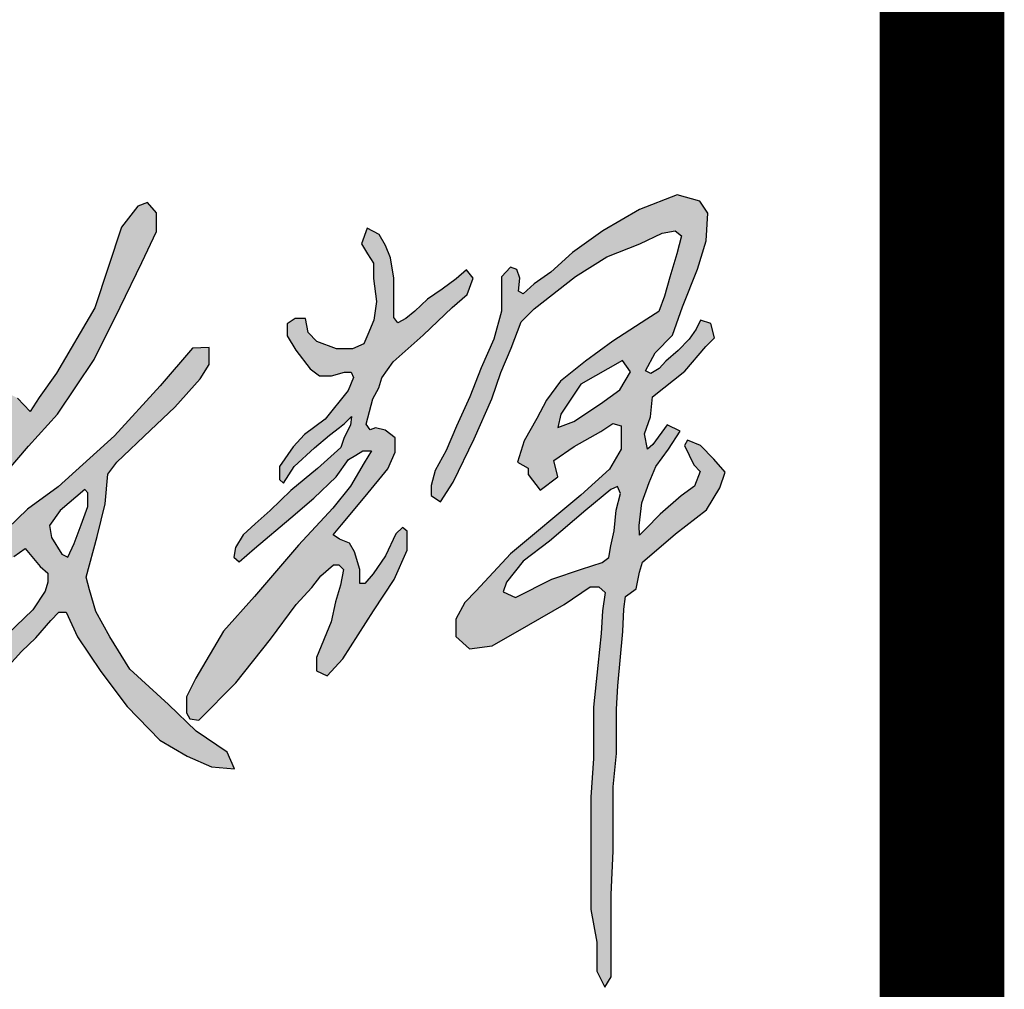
# Model space of a CAD drawing. Extents: x 499396 to 499732, y 3804753 to 3804872.
# Tile 16 of 41: x 499560.44 to 499562.02, y 3804777.58 to 3804779.13. Entities that reach past the tile are written whole.
import ezdxf

# ---------------------------------------------------------------- set-up
doc = ezdxf.new("R2010")
doc.units = 0
doc.layers.get('0').update_dxf_attribs({"linetype": 'CONTINUOUS'})
doc.layers.add('PUB_TITLE', color=4, linetype='CONTINUOUS')

# ---------------------------------------------------------------- blocks, each defined once
blk = doc.blocks.new('李敬辉')
h = blk.add_hatch(color=3)
h.paths.add_polyline_path([(3996.5, 949.9), (3919.8, 887.2), (3809.5, 793), (3729.9, 732.1), (3679.7, 668.6), (3669.6, 638.7), (3706.9, 622.2), (3817.5, 677.6), (3907.1, 707.5), (3970.1, 727.8), (3990.4, 742.7), (3996.3, 778.5), (4006, 824.1), (4011.9, 887.1), (4025.7, 937.2), (4016.7, 959.1)], flags=16)
h.paths.add_polyline_path([(4032, 1341.1), (3905.5, 1269.8), (3844.2, 1178.4), (3835.4, 1138.4), (3884.2, 1155.9), (3964.4, 1209.7), (4023.3, 1252.2), (4055.8, 1307.3)], flags=16)
h.paths.add_polyline_path([(3256.3, 1743.5), (3239.1, 1695.7), (3257.9, 1665.2), (3275.4, 1637), (3275.4, 1590.6), (3284.3, 1520.3), (3276.6, 1463.7), (3258.6, 1420.5), (3246.5, 1391.6), (3212.2, 1376.8), (3163.3, 1376.8), (3103.4, 1398.7), (3077.6, 1426.3), (3069.2, 1468.8), (3038.3, 1468.8), (3013.8, 1452.7), (3013.8, 1416), (3040.2, 1372.9), (3083, 1316.6), (3111.4, 1294.8), (3148.5, 1294.8), (3188, 1305.9), (3207.8, 1305.9), (3215.4, 1290.2), (3199.2, 1250.7), (3129, 1162.9), (3065.7, 1116.9), (3031.3, 1079.7), (2990.2, 1019.6), (2990.2, 980), (3002.5, 969.3), (3034.7, 1019.6), (3096.3, 1076.4), (3141.9, 1114.3), (3172.4, 1137.8), (3187.9, 1149.8), (3209.3, 1171.5), (3205.4, 1144.7), (3186.4, 1107.1), (3176.2, 1077.5), (3105.4, 1013.1), (3024.6, 946.4), (2961.7, 885.9), (2916.4, 845.5), (2879.9, 812.4), (2856.7, 773.9), (2851.3, 744.4), (2868, 729.6), (2913.9, 771), (3024.2, 863.9), (3095, 923.4), (3162.2, 988.1), (3199.8, 1041), (3221.7, 1053.5), (3242.8, 1066.7), (3269.9, 1066.7), (3247.3, 1030.3), (3206.2, 959.7), (3152.3, 892.8), (3048, 780.3), (2914.6, 624.9), (2820, 519.2), (2736.4, 377.1), (2707.5, 319.9), (2707.5, 271.6), (2718.3, 252.8), (2745.4, 249.2), (2858.1, 362.6), (2963.1, 494.8), (3040.7, 600.9), (3088, 652.1), (3116.2, 687.2), (3154.3, 721.3), (3169.9, 721.3), (3184.2, 707), (3175.2, 659.2), (3160, 608.6), (3147.2, 547.3), (3102.5, 439.3), (3102.5, 399.1), (3135.4, 384.2), (3182.1, 435.1), (3275.5, 581.1), (3338.1, 676.3), (3378.2, 765.6), (3378.2, 823.2), (3364, 834.1), (3343.1, 814.9), (3312.2, 748.1), (3274.6, 693.8), (3249.6, 663.8), (3233.7, 663.8), (3233.7, 706.9), (3217.9, 760.5), (3202.3, 787), (3172.4, 798.6), (3152.8, 811.7), (3179, 841.9), (3250.3, 928.9), (3319.2, 1012.8), (3341.3, 1063.1), (3341.3, 1107), (3311.2, 1129.8), (3281.9, 1136.6), (3265.6, 1130.9), (3253.7, 1147.7), (3273.4, 1224.7), (3292.3, 1258.9), (3300.9, 1289.2), (3335.2, 1337.8), (3426.7, 1418.5), (3514.9, 1502.1), (3559.8, 1542.1), (3577.8, 1591.9), (3558.2, 1616.4), (3526.3, 1589.5), (3483.8, 1557.6), (3439.6, 1527.4), (3401.2, 1491.4), (3374.2, 1468.6), (3349.7, 1456.3), (3337.5, 1471.8), (3337.5, 1533.9), (3337.5, 1591.2), (3327.7, 1652.9), (3312, 1690.3), (3293.1, 1724.5)])
h.paths.add_polyline_path([(2399.1, 950), (2324.1, 885.6), (2291.8, 840.4), (2298.3, 804.1), (2329.9, 753.2), (2348.1, 743.8), (2366.9, 785.4), (2388.6, 842.2), (2407.9, 897.9), (2407.9, 924.2), (2407.9, 940)], flags=16)
h.paths.add_polyline_path([(2725.7, 1379), (2627.5, 1264.2), (2489.2, 1112.6), (2318.3, 957.3), (2225.5, 889.5), (2164.9, 831.4), (2104.2, 784), (1996.8, 689), (2046.4, 668.3), (2183.7, 745.8), (2217.7, 770), (2263.7, 715.8), (2286.8, 695.6), (2286.8, 668.1), (2279.1, 640.7), (2241.6, 583.9), (2112.4, 460.7), (2008.5, 361.2), (1921.1, 281.2), (1873.5, 252), (1823.9, 185.9), (1871.5, 163.6), (1991.1, 251), (2139.4, 383.4), (2206.8, 457.7), (2250.4, 499.7), (2296, 552), (2320.7, 577.4), (2342.9, 577.4), (2377.1, 502.7), (2447.9, 397.1), (2527.5, 290.4), (2627.4, 188.8), (2710.2, 140.2), (2783.6, 107.8), (2853.8, 101.2), (2831.8, 151.6), (2737.5, 216.1), (2653, 296.3), (2536.3, 404.1), (2475, 501.9), (2432.5, 579.3), (2413.4, 645.4), (2403.8, 683.6), (2436.7, 807.2), (2460.6, 906.3), (2469.3, 996.4), (2496.6, 1033.1), (2598.2, 1129.4), (2672.2, 1199.7), (2749.1, 1286.2), (2776.5, 1328.9), (2776.5, 1380.6)])
h.paths.add_polyline_path([(1689.9, 731.3), (1619.3, 718.8), (1581.1, 687.5), (1558.3, 632.3), (1548.1, 601.5), (1587.4, 575.9), (1663.1, 612.3), (1728.6, 668.7), (1745.1, 726.2), (1710.4, 741.5)], flags=16)
h.paths.add_polyline_path([(1183.5, 736.1), (1135.3, 680.4), (1135.3, 637.9), (1187.9, 631.1), (1265.4, 671.1), (1343.6, 713.6), (1415.6, 756.7), (1451.9, 777.3), (1476.9, 766.1), (1476.9, 656.6), (1466.1, 576.7), (1445.6, 528.9), (1445.6, 488.6), (1491.6, 468.7), (1546.4, 468.7), (1627.3, 509.5), (1666.3, 542.2), (1715.8, 568.7), (1800, 610.5), (1823.7, 682.5), (1823.7, 776.5), (1789.4, 814.2), (1723.5, 836.2), (1652.4, 814.2), (1589, 754.2), (1566.5, 775.8), (1572.1, 819.5), (1640.5, 889.1), (1699.3, 937.6), (1799, 1001.9), (1910.2, 1063.5), (1966.9, 1096.7), (2020.9, 1122.3), (2062.9, 1142), (2097.2, 1154.5), (2128.3, 1145.2), (2134.9, 1119.1), (2057.3, 959.5), (1963.6, 793.8), (1869.9, 589), (1838.1, 503.3), (1786.6, 396.8), (1740.7, 285.2), (1721.1, 227.6), (1708.7, 227.6), (1705.4, 264.7), (1693.5, 298.9), (1697.4, 321.2), (1684.3, 345.8), (1673.5, 360.3), (1659.5, 385.2), (1665.7, 400.5), (1660, 414.6), (1640.6, 405.3), (1640.6, 365.8), (1657.3, 320.4), (1666.3, 251.5), (1666.3, 181), (1666.3, 123.1), (1666.3, 64.7), (1644.7, 8.4), (1644.7, -29.4), (1644.7, -68.9), (1667.3, -85.1), (1699.4, -69.4), (1725.7, -14.7), (1725.7, 32.1), (1737.3, 83), (1754.6, 130.3), (1774.9, 189.9), (1813.7, 303.5), (1860.2, 404.2), (1908.2, 512.7), (1944.4, 578.6), (1996.8, 689), (2070.3, 840.5), (2157.7, 998), (2228.2, 1080.9), (2316.4, 1178.2), (2427.8, 1344.3), (2506.4, 1503.7), (2572.1, 1639.4), (2617.3, 1732.8), (2617.3, 1789.9), (2589.4, 1821.2), (2559.7, 1810.5), (2511.1, 1746.3), (2429.5, 1500.9), (2312.8, 1303.1), (2260.4, 1228.8), (2233.1, 1187), (2195.3, 1227.4), (2139.4, 1253.8), (2094.3, 1236.1), (1925.7, 1150.5), (1796.8, 1074.1), (1563.7, 938.6), (1446.2, 861.5), (1288.4, 792.8), (1232.4, 768)])
h.paths.add_polyline_path([(1507.6, 1611.5), (1471.8, 1551.3), (1453.9, 1489.5), (1475.9, 1432), (1499.4, 1368.2), (1516.1, 1322.9), (1506.5, 1297.6), (1495.8, 1275.1), (1446.2, 1256.3), (1384.9, 1233.3), (1346, 1178.4), (1346, 1146.8), (1361.8, 1129.9), (1409.9, 1150.4), (1463, 1178.4), (1522.8, 1196.3), (1539.7, 1176.4), (1546.8, 1106.4), (1546.8, 1050.8), (1561.6, 1031.9), (1604.6, 1046.7), (1636.7, 1085.5), (1636.7, 1138.1), (1655.8, 1165.8), (1674.2, 1205.1), (1692.2, 1237.8), (1720, 1265.6), (1720, 1239.9), (1720, 1200.8), (1783.9, 1235.8), (1857, 1317.1), (1938.4, 1387.1), (2010.5, 1445.7), (2041.4, 1501.3), (2041.4, 1544.5), (1994, 1544.5), (1970.9, 1537.5), (1962, 1517.3), (1962, 1500.9), (1956.3, 1482.4), (1946.3, 1466.7), (1933.5, 1462.8), (1933.5, 1489.1), (1943.5, 1517.3), (1943.5, 1540.4), (1923.9, 1567.6), (1911.8, 1591.4), (1911.8, 1609.9), (1891.5, 1614.5), (1883.6, 1608.8), (1868.4, 1597.3), (1858.9, 1574.8), (1873.1, 1539.8), (1873.1, 1518.3), (1873.1, 1493), (1854.1, 1459.2), (1843.2, 1441.3), (1843.2, 1424.7), (1803.5, 1402), (1716.1, 1368.1), (1670.9, 1330.8), (1650.5, 1304.2), (1608.7, 1304.2), (1594, 1337.6), (1594, 1420.4), (1550.7, 1471), (1550.7, 1520.7), (1566, 1577.6), (1566, 1619.2), (1532.6, 1619.2)], flags=17)
h.paths.add_polyline_path([(168.3, 582.6), (175, 641.6), (267.1, 713.1), (434.8, 770.1), (553.4, 799.2), (623.7, 799.2), (670.1, 766.1), (662.8, 731.6), (607.8, 654.2), (515.7, 562), (470.6, 525.5), (470.6, 498.4), (527.6, 480.5), (649.6, 493.1), (809.4, 516.2), (985.6, 537.9), (1089.2, 557.1), (1146, 573), (1190.3, 543.8), (1208.6, 504.6), (1178.6, 451.1), (1102.6, 432.8), (970.6, 406.1), (837.8, 406.1), (676, 394.3), (617.4, 394.3), (617.4, 362.7), (653.2, 285.8), (662.5, 224), (643.8, 171.5), (596.9, 109.7), (500.3, 64.7), (399.1, 64.7), (276.5, 64.7), (186.7, 64.7), (113.4, 31.9), (0, 0), (30.7, 82.6), (125.2, 138.1), (253.7, 168.3), (377.2, 168.3), (435.3, 152.5), (527.3, 169.1), (556.4, 220.5), (526.5, 281), (446.1, 328.2), (375.6, 363), (287.7, 363), (223, 326.5), (138.4, 258.6), (74.6, 189.8), (15.7, 169.1), (-13.3, 198.9), (28.1, 265.2), (101.1, 355.5), (176.3, 421.5), (249.6, 448.8), (316.6, 466.8), (362, 491.2), (424.3, 559.5), (479, 604.9), (519.7, 656), (537.2, 689.2), (503.4, 689.2), (447.6, 663), (349.8, 615.9), (291.6, 607.2), (224.7, 582.2), (183.9, 575.8)])
h.paths.add_polyline_path([(454.2, 1235.9), (412.6, 1217.6), (373.2, 1179), (341.3, 1152.7), (323.3, 1137), (332.7, 1129.5), (391.2, 1138.8), (442.9, 1147.2), (466.8, 1162.8), (466.8, 1193.3), (466.8, 1220.7), (460.6, 1231.4)], flags=16)
h.paths.add_polyline_path([(584.9, 1900), (575.7, 1780.4), (575.7, 1654), (581.8, 1572.9), (581.8, 1526.9), (593.4, 1507.8), (633.2, 1521), (723.4, 1567.2), (787.9, 1588.9), (787.9, 1628.1), (740.8, 1726.6), (669, 1826.7), (622.6, 1881.6)], flags=16)
h.paths.add_polyline_path([(550.7, 2092.7), (510, 2033.6), (510, 1861.8), (521.2, 1723.2), (521.2, 1632), (521.2, 1554.5), (516.2, 1519.2), (503.1, 1492.2), (450, 1471.6), (373.8, 1446.8), (280.4, 1421.2), (207.1, 1394.8), (197.1, 1357.1), (229.1, 1323.6), (367.4, 1359.2), (439.3, 1380.6), (478.5, 1380.6), (499.6, 1370.1), (481.2, 1327.7), (410.9, 1298.6), (364.9, 1259.2), (303.2, 1209.7), (255.1, 1158.1), (215.5, 1107.2), (185.1, 1049.9), (185.1, 1017.4), (251.5, 1017.4), (369.7, 1047.8), (435.4, 1057.7), (448.1, 1043.5), (431.7, 976.1), (419, 915.1), (412, 871.7), (412, 836.2), (428.7, 822.1), (470.8, 841), (509.9, 894.5), (537.9, 969), (552.2, 1029.1), (565, 1083.3), (635.5, 1094.6), (742.4, 1103.1), (827.4, 1114), (889.7, 1120.5), (898.4, 1166.7), (891.9, 1200.2), (840, 1208), (741.9, 1208), (640, 1183.3), (590.8, 1162.2), (562, 1150.9), (543, 1162.2), (543, 1233.5), (552, 1265.7), (562.9, 1301.8), (577.4, 1349.3), (611.2, 1410.9), (685.9, 1450.1), (791.5, 1489.5), (880.3, 1536), (910.3, 1580.7), (878.4, 1632.1), (784.3, 1783.3), (711.3, 1895.6), (631.1, 2001), (590.4, 2061.4)])
h.paths.add_polyline_path([(4308.8, 1042.2), (4267.9, 1083.5), (4228.5, 1099), (4220.3, 1083), (4248, 1024.7), (4267, 1004.4), (4249.9, 960.1), (4210.1, 930), (4146.3, 875.1), (4101.2, 829.1), (4083.5, 810.5), (4082.6, 840.6), (4090.6, 909.6), (4112.8, 971.1), (4132.3, 1019.7), (4171.2, 1071.9), (4207.1, 1126.4), (4167, 1145.6), (4123.4, 1086.1), (4107.5, 1071.9), (4098.7, 1118.8), (4116.4, 1170.1), (4122.5, 1231), (4220.9, 1309.4), (4284.5, 1383.9), (4311.3, 1410.7), (4299.4, 1453.4), (4268.6, 1464.3), (4255.7, 1436.5), (4233.8, 1405.7), (4201, 1372), (4163.3, 1339.2), (4142.4, 1317.4), (4117.5, 1301.5), (4101.6, 1310.4), (4130.5, 1365), (4183.1, 1418.7), (4214, 1504.5), (4259.7, 1618.7), (4285.5, 1705.1), (4290.5, 1788.5), (4266.6, 1825.3), (4197.1, 1844.2), (4082.8, 1799.5), (3971.5, 1734.9), (3880, 1669.4), (3814.5, 1609.8), (3763.8, 1574), (3730, 1544.2), (3716.1, 1552.2), (3720, 1591.9), (3711.1, 1617.7), (3691.9, 1624.6), (3664.1, 1595.5), (3664.1, 1561.5), (3664.1, 1490.9), (3641.4, 1406.5), (3602.6, 1319.4), (3567.6, 1230.6), (3527.5, 1141.6), (3495.9, 1067.6), (3462.7, 1007.4), (3450.3, 962), (3450.3, 931.7), (3478.8, 912.7), (3517.5, 971.6), (3581.2, 1103.6), (3635, 1225.5), (3662.1, 1304.9), (3694, 1379.1), (3724.1, 1459.3), (3763, 1498.7), (3888.5, 1596.3), (3984.2, 1656.5), (4084.6, 1696), (4151.7, 1727.6), (4191.2, 1735.1), (4211.2, 1719.7), (4196.8, 1665.3), (4175.7, 1594.8), (4159, 1536.3), (4141.8, 1490.4), (4105.2, 1466.9), (4002.3, 1399.7), (3919.1, 1339.4), (3843.4, 1278.4), (3801.2, 1220.8), (3771.9, 1165.1), (3733.2, 1097.7), (3713.2, 1032.7), (3744.9, 1014.5), (3744.9, 994.8), (3781.7, 947.9), (3835.7, 987.8), (3822.8, 1038.2), (3884.7, 1080.2), (3966.2, 1126.1), (4001.8, 1149.6), (4027.6, 1142.7), (4027.6, 1072.2), (3991.9, 1011.1), (3905.3, 932.9), (3691.1, 754.7), (3587.5, 642), (3552.6, 606.3), (3525.8, 556), (3525.8, 503.2), (3567.2, 465.9), (3636.2, 474.9), (3747.4, 538.9), (3854.6, 600.6), (3933.3, 654.1), (3960.1, 654.1), (3978.9, 637), (3970.7, 581.1), (3966.9, 512.6), (3956.4, 415.5), (3943.8, 288.6), (3943.8, 132.3), (3935.5, 15.8), (3935.5, -184.7), (3935.5, -326), (3953.3, -425.1), (3953.3, -512.8), (3978.4, -561.8), (3996.7, -529.9), (3996.7, -404.6), (3996.7, -280.4), (4003, -148.6), (4003, -50.4), (4003, 46.6), (4013.1, 147.7), (4013.1, 282.3), (4017.6, 353.2), (4032.3, 518.3), (4035.5, 586.6), (4041.1, 624.7), (4072.8, 648.5), (4083.2, 698.5), (4091.9, 729.4), (4192, 815.3), (4286.7, 888.2), (4327, 954.7), (4343.5, 1002)])
for points in [[(4267, 1004.4), (4249.9, 960.1), (4210.1, 930), (4146.3, 875.1), (4101.2, 829.1), (4083.5, 810.5), (4082.6, 840.6), (4090.6, 909.6), (4112.8, 971.1), (4132.3, 1019.7), (4171.2, 1071.9), (4207.1, 1126.4), (4167, 1145.6), (4123.4, 1086.1), (4107.5, 1071.9), (4098.7, 1118.8), (4116.4, 1170.1), (4122.5, 1231), (4220.9, 1309.4), (4284.5, 1383.9), (4311.3, 1410.7), (4299.4, 1453.4), (4268.6, 1464.3), (4255.7, 1436.5), (4233.8, 1405.7), (4201, 1372), (4163.3, 1339.2), (4142.4, 1317.4), (4117.5, 1301.5), (4101.6, 1310.4), (4130.5, 1365), (4183.1, 1418.7), (4214, 1504.5), (4259.7, 1618.7), (4285.5, 1705.1), (4290.5, 1788.5), (4266.6, 1825.3), (4197.1, 1844.2), (4082.8, 1799.5), (3971.5, 1734.9), (3880, 1669.4), (3814.5, 1609.8), (3763.8, 1574), (3730, 1544.2), (3716.1, 1552.2), (3720, 1591.9), (3711.1, 1617.7), (3691.9, 1624.6), (3664.1, 1595.5), (3664.1, 1561.5), (3664.1, 1490.9), (3641.4, 1406.5), (3602.6, 1319.4), (3567.6, 1230.6), (3527.5, 1141.6), (3495.9, 1067.6), (3462.7, 1007.4), (3450.3, 962), (3450.3, 931.7), (3478.8, 912.7), (3517.5, 971.6), (3581.2, 1103.6), (3635, 1225.5), (3662.1, 1304.9), (3694, 1379.1), (3724.1, 1459.3), (3763, 1498.7), (3888.5, 1596.3), (3984.2, 1656.5), (4084.6, 1696), (4151.7, 1727.6), (4191.2, 1735.1), (4211.2, 1719.7), (4196.8, 1665.3), (4175.7, 1594.8), (4159, 1536.3), (4141.8, 1490.4), (4105.2, 1466.9), (4002.3, 1399.7), (3919.1, 1339.4), (3843.4, 1278.4), (3801.2, 1220.8), (3771.9, 1165.1), (3733.2, 1097.7), (3713.2, 1032.7), (3744.9, 1014.5), (3744.9, 994.8), (3781.7, 947.9), (3835.7, 987.8), (3822.8, 1038.2), (3884.7, 1080.2), (3966.2, 1126.1), (4001.8, 1149.6), (4027.6, 1142.7), (4027.6, 1072.2), (3991.9, 1011.1), (3905.3, 932.9), (3691.1, 754.7), (3587.5, 642), (3552.6, 606.3), (3525.8, 556), (3525.8, 503.2), (3567.2, 465.9), (3636.2, 474.9), (3747.4, 538.9), (3854.6, 600.6), (3933.3, 654.1), (3960.1, 654.1), (3978.9, 637), (3970.7, 581.1), (3966.9, 512.6), (3956.4, 415.5), (3943.8, 288.6), (3943.8, 132.3), (3935.5, 15.8), (3935.5, -184.7), (3935.5, -326), (3953.3, -425.1), (3953.3, -512.8), (3978.4, -561.8), (3996.7, -529.9), (3996.7, -404.6), (3996.7, -280.4), (4003, -148.6), (4003, -50.4), (4003, 46.6), (4013.1, 147.7), (4013.1, 282.3), (4017.6, 353.2), (4032.3, 518.3), (4035.5, 586.6), (4041.1, 624.7), (4072.8, 648.5), (4083.2, 698.5), (4091.9, 729.4), (4192, 815.3), (4286.7, 888.2), (4327, 954.7), (4343.5, 1002), (4308.8, 1042.2)], [(2157.7, 998), (2228.2, 1080.9), (2316.4, 1178.2), (2427.8, 1344.3), (2506.4, 1503.7), (2572.1, 1639.4), (2617.3, 1732.8), (2617.3, 1789.9), (2589.4, 1821.2), (2559.7, 1810.5), (2511.1, 1746.3), (2429.5, 1500.9), (2312.8, 1303.1), (2260.4, 1228.8), (2233.1, 1187), (2195.3, 1227.4)], [(2183.7, 745.8), (2217.7, 770), (2263.7, 715.8), (2286.8, 695.6), (2286.8, 668.1), (2279.1, 640.7), (2241.6, 583.9), (2112.4, 460.7)], [(2139.4, 383.4), (2206.8, 457.7), (2250.4, 499.7), (2296, 552), (2320.7, 577.4), (2342.9, 577.4), (2377.1, 502.7), (2447.9, 397.1), (2527.5, 290.4), (2627.4, 188.8), (2710.2, 140.2), (2783.6, 107.8), (2853.8, 101.2), (2831.8, 151.6), (2737.5, 216.1), (2653, 296.3), (2536.3, 404.1), (2475, 501.9), (2432.5, 579.3), (2413.4, 645.4), (2403.8, 683.6), (2436.7, 807.2), (2460.6, 906.3), (2469.3, 996.4), (2496.6, 1033.1), (2598.2, 1129.4), (2672.2, 1199.7), (2749.1, 1286.2), (2776.5, 1328.9), (2776.5, 1380.6), (2725.7, 1379), (2627.5, 1264.2), (2489.2, 1112.6), (2318.3, 957.3), (2225.5, 889.5), (2164.9, 831.4)], [(4308.8, 1042.2), (4267.9, 1083.5), (4228.5, 1099), (4220.3, 1083), (4248, 1024.7), (4267, 1004.4)]]:
    blk.add_lwpolyline(points)
for points in [[(3256.3, 1743.5), (3239.1, 1695.7), (3257.9, 1665.2), (3275.4, 1637), (3275.4, 1590.6), (3284.3, 1520.3), (3276.6, 1463.7), (3258.6, 1420.5), (3246.5, 1391.6), (3212.2, 1376.8), (3163.3, 1376.8), (3103.4, 1398.7), (3077.6, 1426.3), (3069.2, 1468.8), (3038.3, 1468.8), (3013.8, 1452.7), (3013.8, 1416), (3040.2, 1372.9), (3083, 1316.6), (3111.4, 1294.8), (3148.5, 1294.8), (3188, 1305.9), (3207.8, 1305.9), (3215.4, 1290.2), (3199.2, 1250.7), (3129, 1162.9), (3065.7, 1116.9), (3031.3, 1079.7), (2990.2, 1019.6), (2990.2, 980), (3002.5, 969.3), (3034.7, 1019.6), (3096.3, 1076.4), (3141.9, 1114.3), (3172.4, 1137.8), (3187.9, 1149.8), (3209.3, 1171.5), (3205.4, 1144.7), (3186.4, 1107.1), (3176.2, 1077.5), (3105.4, 1013.1), (3024.6, 946.4), (2961.7, 885.9), (2916.4, 845.5), (2879.9, 812.4), (2856.7, 773.9), (2851.3, 744.4), (2868, 729.6), (2913.9, 771), (3024.2, 863.9), (3095, 923.4), (3162.2, 988.1), (3199.8, 1041), (3221.7, 1053.5), (3242.8, 1066.7), (3269.9, 1066.7), (3247.3, 1030.3), (3206.2, 959.7), (3152.3, 892.8), (3048, 780.3), (2914.6, 624.9), (2820, 519.2), (2736.4, 377.1), (2707.5, 319.9), (2707.5, 271.6), (2718.3, 252.8), (2745.4, 249.2), (2858.1, 362.6), (2963.1, 494.8), (3040.7, 600.9), (3088, 652.1), (3116.2, 687.2), (3154.3, 721.3), (3169.9, 721.3), (3184.2, 707), (3175.2, 659.2), (3160, 608.6), (3147.2, 547.3), (3102.5, 439.3), (3102.5, 399.1), (3135.4, 384.2), (3182.1, 435.1), (3275.5, 581.1), (3338.1, 676.3), (3378.2, 765.6), (3378.2, 823.2), (3364, 834.1), (3343.1, 814.9), (3312.2, 748.1), (3274.6, 693.8), (3249.6, 663.8), (3233.7, 663.8), (3233.7, 706.9), (3217.9, 760.5), (3202.3, 787), (3172.4, 798.6), (3152.8, 811.7), (3179, 841.9), (3250.3, 928.9), (3319.2, 1012.8), (3341.3, 1063.1), (3341.3, 1107), (3311.2, 1129.8), (3281.9, 1136.6), (3265.6, 1130.9), (3253.7, 1147.7), (3273.4, 1224.7), (3292.3, 1258.9), (3300.9, 1289.2), (3335.2, 1337.8), (3426.7, 1418.5), (3514.9, 1502.1), (3559.8, 1542.1), (3577.8, 1591.9), (3558.2, 1616.4), (3526.3, 1589.5), (3483.8, 1557.6), (3439.6, 1527.4), (3401.2, 1491.4), (3374.2, 1468.6), (3349.7, 1456.3), (3337.5, 1471.8), (3337.5, 1533.9), (3337.5, 1591.2), (3327.7, 1652.9), (3312, 1690.3), (3293.1, 1724.5)], [(4032, 1341.1), (3905.5, 1269.8), (3844.2, 1178.4), (3835.4, 1138.4), (3884.2, 1155.9), (3964.4, 1209.7), (4023.3, 1252.2), (4055.8, 1307.3)], [(3996.5, 949.9), (3919.8, 887.2), (3809.5, 793), (3729.9, 732.1), (3679.7, 668.6), (3669.6, 638.7), (3706.9, 622.2), (3817.5, 677.6), (3907.1, 707.5), (3970.1, 727.8), (3990.4, 742.7), (3996.3, 778.5), (4006, 824.1), (4011.9, 887.1), (4025.7, 937.2), (4016.7, 959.1)], [(2399.1, 950), (2324.1, 885.6), (2291.8, 840.4), (2298.3, 804.1), (2329.9, 753.2), (2348.1, 743.8), (2366.9, 785.4), (2388.6, 842.2), (2407.9, 897.9), (2407.9, 924.2), (2407.9, 940)]]:
    blk.add_lwpolyline(points, close=True)
blk = doc.blocks.new('wrtgtg')
at = {"color": 4}
blk.add_line((7804.32, -4841.23), (7804.32, 52558.77), dxfattribs=at)
at = {"layer": 'PUB_TITLE'}
blk.add_line((7804.32, -4841.23), (7804.32, 52558.77), dxfattribs=at)
at = {"layer": 'PUB_TITLE', "const_width": 100}
blk.add_lwpolyline([(-72795.68, -4841.23), (7804.32, -4841.23), (7804.32, 52558.77), (-72795.68, 52558.77)], close=True, dxfattribs=at)
at = {"xscale": 0.2640000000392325, "yscale": 0.2640000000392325, "zscale": 0.2640000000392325}
blk.add_blockref('李敬辉', (6483.99, 6510.44), dxfattribs=at)

msp = doc.modelspace()

# ---------------------------------------------------------------- block references
at = {"xscale": 0.002, "yscale": 0.002, "zscale": 0.002}
msp.add_blockref('wrtgtg', (499546.3114, 3804764.8589), dxfattribs=at)

doc.saveas('drawing.dxf')
